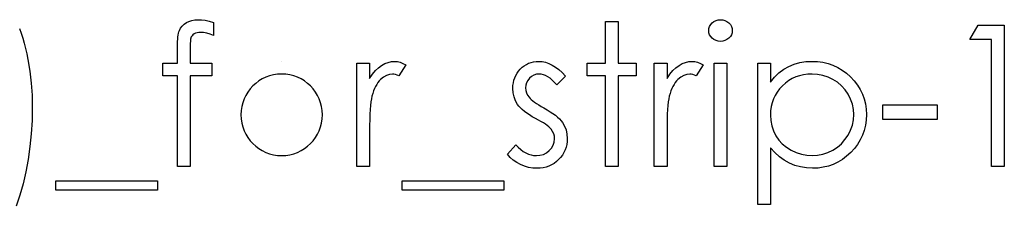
# Model space of a CAD drawing. Header units: inches. Extents: x 1694 to 2505, y -239 to -56.
# Tile 246 of 256: x 1861.813 to 1862.773, y -88.468 to -88.286. Entities that reach past the tile are written whole.
import ezdxf

# ---------------------------------------------------------------- set-up
doc = ezdxf.new("R2010")
doc.units = ezdxf.units.IN
doc.header["$LTSCALE"] = 0.5
doc.header["$MEASUREMENT"] = 0

msp = doc.modelspace()

# ---------------------------------------------------------------- linework, layer by layer
at = {"color": 7, "linetype": 'Continuous'}
for p, q in [((1861.81319, -88.29478), (1861.81479, -88.29939)), ((1861.96893, -88.29668), (1861.97009, -88.29442)), ((1861.97009, -88.29442), (1861.97161, -88.2924)), ((1861.97161, -88.2924), (1861.97346, -88.29061)), ((1861.97346, -88.29061), (1861.97566, -88.28906)), ((1861.97566, -88.28906), (1861.97818, -88.28779)), ((1861.97818, -88.28779), (1861.98094, -88.28688)), ((1861.98094, -88.28688), (1861.98395, -88.28636)), ((1861.98395, -88.28636), (1861.9872, -88.28617)), ((1861.9872, -88.28617), (1861.99052, -88.28633)), ((1861.99052, -88.28633), (1861.99413, -88.2868)), ((1861.99413, -88.2868), (1861.99805, -88.28763)), ((1861.99805, -88.28763), (1862.00227, -88.28876)), ((1862.00227, -88.28876), (1862.00227, -88.30162)), ((1862.38386, -88.28793), (1862.39623, -88.28793)), ((1862.38386, -88.32856), (1862.38386, -88.28793)), ((1862.39623, -88.28793), (1862.39623, -88.32856)), ((1862.48456, -88.29682), (1862.48478, -88.29469)), ((1862.48478, -88.29469), (1862.48541, -88.29274)), ((1862.48541, -88.29274), (1862.48646, -88.29091)), ((1862.48646, -88.29091), (1862.48793, -88.28928)), ((1862.48793, -88.28928), (1862.48969, -88.28793)), ((1862.48969, -88.28793), (1862.49165, -88.28694)), ((1862.49165, -88.28694), (1862.49372, -88.28636)), ((1862.49372, -88.28636), (1862.49599, -88.28617)), ((1862.49598, -88.28617), (1862.49828, -88.28636)), ((1862.49828, -88.28636), (1862.5004, -88.28694)), ((1862.5004, -88.28694), (1862.50236, -88.28793)), ((1862.50236, -88.28793), (1862.50413, -88.28928)), ((1862.50413, -88.28928), (1862.50562, -88.29091)), ((1862.50562, -88.29091), (1862.50667, -88.29274)), ((1862.50667, -88.29274), (1862.5073, -88.29469)), ((1862.5073, -88.29469), (1862.50752, -88.29682)), ((1862.73895, -88.3056), (1862.74704, -88.29147)), ((1862.74704, -88.29147), (1862.77251, -88.29147)), ((1862.77251, -88.29147), (1862.77251, -88.42926)), ((1861.81479, -88.29939), (1861.81631, -88.30414)), ((1861.81631, -88.30414), (1861.81772, -88.3091)), ((1861.96722, -88.30507), (1861.96744, -88.30298)), ((1861.96744, -88.30298), (1861.96771, -88.30113)), ((1861.96771, -88.30113), (1861.96807, -88.29944)), ((1861.96807, -88.29944), (1861.96846, -88.29795)), ((1861.96846, -88.29795), (1861.96893, -88.29668)), ((1861.97989, -88.30433), (1861.97978, -88.30516)), ((1861.98005, -88.30372), (1861.97989, -88.30433)), ((1861.9805, -88.30273), (1861.98005, -88.30372)), ((1861.98119, -88.30179), (1861.9805, -88.30273)), ((1861.98212, -88.30093), (1861.98119, -88.30179)), ((1861.98328, -88.30011), (1861.98212, -88.30093)), ((1861.98466, -88.29942), (1861.98328, -88.30011)), ((1861.98618, -88.29892), (1861.98466, -88.29942)), ((1861.98789, -88.29864), (1861.98618, -88.29892)), ((1861.98974, -88.29853), (1861.98789, -88.29864)), ((1861.99247, -88.29872), (1861.98974, -88.29853)), ((1861.99548, -88.2993), (1861.99247, -88.29872)), ((1861.99874, -88.30027), (1861.99548, -88.2993)), ((1862.00227, -88.30162), (1861.99874, -88.30027)), ((1862.48478, -88.29889), (1862.48456, -88.29682)), ((1862.48541, -88.30082), (1862.48478, -88.29889)), ((1862.48646, -88.30262), (1862.48541, -88.30082)), ((1862.48793, -88.30425), (1862.48646, -88.30262)), ((1862.48969, -88.3056), (1862.48793, -88.30425)), ((1862.50413, -88.30425), (1862.50236, -88.3056)), ((1862.50562, -88.30262), (1862.50413, -88.30425)), ((1862.50667, -88.30082), (1862.50562, -88.30262)), ((1862.5073, -88.29889), (1862.50667, -88.30082)), ((1862.50752, -88.29682), (1862.5073, -88.29889)), ((1861.81772, -88.3091), (1861.81902, -88.31424)), ((1861.81902, -88.31424), (1861.82023, -88.31957)), ((1861.96694, -88.31247), (1861.96697, -88.30979)), ((1861.96694, -88.32856), (1861.96694, -88.31247)), ((1861.96697, -88.30979), (1861.96708, -88.30734)), ((1861.96708, -88.30734), (1861.96722, -88.30507)), ((1861.97945, -88.31059), (1861.97939, -88.3125)), ((1861.97939, -88.3125), (1861.97939, -88.32856)), ((1861.97947, -88.30894), (1861.97945, -88.31059)), ((1861.97956, -88.30745), (1861.97947, -88.30894)), ((1861.97964, -88.30621), (1861.97956, -88.30745)), ((1861.97978, -88.30516), (1861.97964, -88.30621)), ((1862.49165, -88.30659), (1862.48969, -88.3056)), ((1862.49372, -88.30717), (1862.49165, -88.30659)), ((1862.49599, -88.30736), (1862.49372, -88.30717)), ((1862.49828, -88.30717), (1862.49599, -88.30736)), ((1862.5004, -88.30659), (1862.49828, -88.30717)), ((1862.50236, -88.3056), (1862.5004, -88.30659)), ((1862.76015, -88.3056), (1862.73895, -88.3056)), ((1862.76015, -88.42926), (1862.76015, -88.3056)), ((1861.82023, -88.31957), (1861.82133, -88.32509)), ((1861.82133, -88.32509), (1861.82321, -88.3364)), ((1861.95281, -88.34093), (1861.95281, -88.32856)), ((1861.95281, -88.32856), (1861.96694, -88.32856)), ((1861.97939, -88.32856), (1862.00051, -88.32856)), ((1862.00051, -88.32856), (1862.00051, -88.34093)), ((1862.06858, -88.3268), (1862.06858, -88.3268)), ((1862.14183, -88.32856), (1862.1542, -88.32856)), ((1862.14184, -88.42926), (1862.14184, -88.32856)), ((1862.1542, -88.32856), (1862.1542, -88.34339)), ((1862.15992, -88.33582), (1862.16287, -88.33298)), ((1862.16287, -88.33298), (1862.16591, -88.33072)), ((1862.16591, -88.33072), (1862.16903, -88.32901)), ((1862.16903, -88.32901), (1862.17223, -88.32776)), ((1862.17223, -88.32776), (1862.17546, -88.32705)), ((1862.17546, -88.32705), (1862.17877, -88.3268)), ((1862.17877, -88.3268), (1862.18134, -88.32702)), ((1862.18134, -88.32702), (1862.18399, -88.32765)), ((1862.18953, -88.33025), (1862.18274, -88.34096)), ((1862.18399, -88.32765), (1862.18672, -88.32873)), ((1862.18672, -88.32873), (1862.18953, -88.33025)), ((1862.30097, -88.33433), (1862.30285, -88.33257)), ((1862.30285, -88.33257), (1862.30483, -88.33105)), ((1862.30483, -88.33105), (1862.30693, -88.32975)), ((1862.30693, -88.32975), (1862.30914, -88.32867)), ((1862.30914, -88.32867), (1862.31149, -88.32785)), ((1862.31149, -88.32785), (1862.31394, -88.32727)), ((1862.31394, -88.32727), (1862.31651, -88.32691)), ((1862.31651, -88.32691), (1862.31921, -88.3268)), ((1862.31921, -88.3268), (1862.32242, -88.32702)), ((1862.32242, -88.32702), (1862.32562, -88.32768)), ((1862.32562, -88.32768), (1862.32885, -88.32881)), ((1862.32885, -88.32881), (1862.33208, -88.33039)), ((1862.33208, -88.33039), (1862.33528, -88.3324)), ((1862.33528, -88.3324), (1862.33851, -88.33486)), ((1862.36619, -88.34093), (1862.36619, -88.32856)), ((1862.36619, -88.32856), (1862.38386, -88.32856)), ((1862.39623, -88.32856), (1862.41389, -88.32856)), ((1862.41389, -88.32856), (1862.41389, -88.34093)), ((1862.43156, -88.32856), (1862.44393, -88.32856)), ((1862.43156, -88.42926), (1862.43156, -88.32856)), ((1862.44393, -88.32856), (1862.44393, -88.34339)), ((1862.44964, -88.33582), (1862.45259, -88.33298)), ((1862.45259, -88.33298), (1862.45563, -88.33072)), ((1862.45563, -88.33072), (1862.45875, -88.32901)), ((1862.45875, -88.32901), (1862.46195, -88.32776)), ((1862.46195, -88.32776), (1862.46518, -88.32705)), ((1862.46518, -88.32705), (1862.46849, -88.3268)), ((1862.46849, -88.3268), (1862.47106, -88.32702)), ((1862.47106, -88.32702), (1862.47371, -88.32765)), ((1862.47926, -88.33025), (1862.47247, -88.34096)), ((1862.47371, -88.32765), (1862.47644, -88.32873)), ((1862.47644, -88.32873), (1862.47926, -88.33025)), ((1862.48985, -88.32856), (1862.50222, -88.32856)), ((1862.48986, -88.42926), (1862.48986, -88.32856)), ((1862.50222, -88.32856), (1862.50222, -88.42926)), ((1862.53225, -88.32856), (1862.54462, -88.32856)), ((1862.53226, -88.46636), (1862.53226, -88.32856)), ((1862.54462, -88.32856), (1862.54462, -88.3472)), ((1862.55765, -88.33447), (1862.56259, -88.33168)), ((1862.56259, -88.33168), (1862.56784, -88.32956)), ((1862.56784, -88.32956), (1862.57336, -88.32801)), ((1862.57336, -88.32801), (1862.57918, -88.3271)), ((1862.57918, -88.3271), (1862.58531, -88.3268)), ((1862.58531, -88.3268), (1862.59066, -88.32705)), ((1862.59066, -88.32705), (1862.59585, -88.32774)), ((1862.59585, -88.32774), (1862.60082, -88.32892)), ((1862.60082, -88.32892), (1862.6056, -88.33061)), ((1862.6056, -88.33061), (1862.61018, -88.33273)), ((1862.61018, -88.33273), (1862.61454, -88.33535)), ((1861.82321, -88.3364), (1861.82454, -88.34791)), ((1861.96694, -88.34093), (1861.95281, -88.34093)), ((1861.96694, -88.42926), (1861.96694, -88.34093)), ((1861.97936, -88.34093), (1861.97931, -88.42926)), ((1862.00051, -88.34093), (1861.97936, -88.34093)), ((1862.1542, -88.34339), (1862.15702, -88.3393)), ((1862.15702, -88.3393), (1862.15992, -88.33582)), ((1862.1677, -88.34214), (1862.16488, -88.34446)), ((1862.17054, -88.34049), (1862.1677, -88.34214)), ((1862.17347, -88.33949), (1862.17054, -88.34049)), ((1862.17642, -88.33916), (1862.17347, -88.33949)), ((1862.17778, -88.33927), (1862.17642, -88.33916)), ((1862.17929, -88.33961), (1862.17778, -88.33927)), ((1862.18095, -88.34018), (1862.17929, -88.33961)), ((1862.18274, -88.34096), (1862.18095, -88.34018)), ((1862.29479, -88.34524), (1862.29556, -88.34281)), ((1862.29556, -88.34281), (1862.29658, -88.34052)), ((1862.29658, -88.34052), (1862.29782, -88.33834)), ((1862.29782, -88.33834), (1862.29928, -88.33627)), ((1862.29928, -88.33627), (1862.30097, -88.33433)), ((1862.30997, -88.34325), (1862.30828, -88.34537)), ((1862.31198, -88.34145), (1862.30997, -88.34325)), ((1862.31422, -88.34018), (1862.31198, -88.34145)), ((1862.31662, -88.33941), (1862.31422, -88.34018)), ((1862.31921, -88.33916), (1862.31662, -88.33941)), ((1862.32134, -88.33933), (1862.31921, -88.33916)), ((1862.32349, -88.33983), (1862.32134, -88.33933)), ((1862.32565, -88.34065), (1862.32349, -88.33983)), ((1862.32783, -88.34181), (1862.32565, -88.34065)), ((1862.32998, -88.3433), (1862.32783, -88.34181)), ((1862.33219, -88.34513), (1862.32998, -88.3433)), ((1862.345, -88.34112), (1862.3366, -88.34976)), ((1862.33851, -88.33486), (1862.34177, -88.33776)), ((1862.34177, -88.33776), (1862.345, -88.34112)), ((1862.38386, -88.34093), (1862.36619, -88.34093)), ((1862.38386, -88.42926), (1862.38386, -88.34093)), ((1862.41389, -88.34093), (1862.39623, -88.34093)), ((1862.39623, -88.34093), (1862.39623, -88.42926)), ((1862.44393, -88.34339), (1862.44674, -88.3393)), ((1862.44674, -88.3393), (1862.44964, -88.33582)), ((1862.45742, -88.34214), (1862.45461, -88.34446)), ((1862.46027, -88.34049), (1862.45742, -88.34214)), ((1862.46319, -88.33949), (1862.46027, -88.34049)), ((1862.46615, -88.33916), (1862.46319, -88.33949)), ((1862.4675, -88.33927), (1862.46615, -88.33916)), ((1862.46902, -88.33961), (1862.4675, -88.33927)), ((1862.47067, -88.34018), (1862.46902, -88.33961)), ((1862.47247, -88.34096), (1862.47067, -88.34018)), ((1862.54462, -88.3472), (1862.54868, -88.34223)), ((1862.54868, -88.34223), (1862.55301, -88.338)), ((1862.55301, -88.338), (1862.55765, -88.33447)), ((1862.56941, -88.34203), (1862.56588, -88.34364)), ((1862.57311, -88.34076), (1862.56941, -88.34203)), ((1862.57697, -88.33988), (1862.57311, -88.34076)), ((1862.581, -88.33933), (1862.57697, -88.33988)), ((1862.5852, -88.33916), (1862.581, -88.33933)), ((1862.59061, -88.33949), (1862.5852, -88.33916)), ((1862.5958, -88.34046), (1862.59061, -88.33949)), ((1862.60077, -88.34209), (1862.5958, -88.34046)), ((1862.60554, -88.34435), (1862.60077, -88.34209)), ((1862.61454, -88.33535), (1862.61874, -88.33845)), ((1862.61874, -88.33845), (1862.62271, -88.34201)), ((1862.62271, -88.34201), (1862.62636, -88.3459)), ((1861.82454, -88.34791), (1861.82534, -88.3597)), ((1862.16, -88.3512), (1862.15898, -88.35335)), ((1862.1611, -88.34924), (1862.16, -88.3512)), ((1862.16226, -88.34747), (1862.1611, -88.34924)), ((1862.16353, -88.34587), (1862.16226, -88.34747)), ((1862.16488, -88.34446), (1862.16353, -88.34587)), ((1862.29376, -88.35321), (1862.29387, -88.35043)), ((1862.29387, -88.35043), (1862.29421, -88.34778)), ((1862.29421, -88.34778), (1862.29479, -88.34524)), ((1862.30638, -88.35009), (1862.30613, -88.35272)), ((1862.30613, -88.35272), (1862.30635, -88.35509)), ((1862.3071, -88.34764), (1862.30638, -88.35009)), ((1862.30828, -88.34537), (1862.3071, -88.34764)), ((1862.3344, -88.34728), (1862.33219, -88.34513)), ((1862.3366, -88.34976), (1862.3344, -88.34728)), ((1862.44972, -88.3512), (1862.4487, -88.35335)), ((1862.45083, -88.34924), (1862.44972, -88.3512)), ((1862.45199, -88.34747), (1862.45083, -88.34924)), ((1862.45326, -88.34587), (1862.45199, -88.34747)), ((1862.45461, -88.34446), (1862.45326, -88.34587)), ((1862.55633, -88.35062), (1862.55359, -88.35357)), ((1862.55933, -88.34794), (1862.55633, -88.35062)), ((1862.56254, -88.3456), (1862.55933, -88.34794)), ((1862.56588, -88.34364), (1862.56254, -88.3456)), ((1862.60996, -88.3472), (1862.60554, -88.34435)), ((1862.61391, -88.35059), (1862.60996, -88.3472)), ((1862.61738, -88.35448), (1862.61391, -88.35059)), ((1862.62636, -88.3459), (1862.6295, -88.35001)), ((1862.6295, -88.35001), (1862.63218, -88.35429)), ((1861.82534, -88.3597), (1861.82561, -88.37168)), ((1862.15641, -88.36086), (1862.15589, -88.36326)), ((1862.15718, -88.35818), (1862.15641, -88.36086)), ((1862.15804, -88.35567), (1862.15718, -88.35818)), ((1862.15898, -88.35335), (1862.15804, -88.35567)), ((1862.29404, -88.35746), (1862.29376, -88.35321)), ((1862.29492, -88.36144), (1862.29404, -88.35746)), ((1862.29636, -88.36522), (1862.29492, -88.36144)), ((1862.30635, -88.35509), (1862.30699, -88.35738)), ((1862.30699, -88.35738), (1862.30806, -88.35965)), ((1862.30806, -88.35965), (1862.30955, -88.36185)), ((1862.30955, -88.36185), (1862.31052, -88.36299)), ((1862.44613, -88.36086), (1862.44561, -88.36326)), ((1862.44691, -88.35818), (1862.44613, -88.36086)), ((1862.44776, -88.35567), (1862.44691, -88.35818)), ((1862.4487, -88.35335), (1862.44776, -88.35567)), ((1862.5492, -88.36), (1862.54755, -88.36348)), ((1862.55122, -88.35669), (1862.5492, -88.36)), ((1862.55359, -88.35357), (1862.55122, -88.35669)), ((1862.62037, -88.35893), (1862.61738, -88.35448)), ((1862.62279, -88.36368), (1862.62037, -88.35893)), ((1862.63218, -88.35429), (1862.63436, -88.35876)), ((1862.63436, -88.35876), (1862.63607, -88.36345)), ((1861.82561, -88.37168), (1861.82537, -88.3846)), ((1862.15506, -88.36972), (1862.15475, -88.37378)), ((1862.15544, -88.36621), (1862.15506, -88.36972)), ((1862.15589, -88.36326), (1862.15544, -88.36621)), ((1862.29837, -88.36873), (1862.29636, -88.36522)), ((1862.29964, -88.37041), (1862.29837, -88.36873)), ((1862.30119, -88.37212), (1862.29964, -88.37041)), ((1862.30296, -88.37383), (1862.30119, -88.37212)), ((1862.31052, -88.36299), (1862.31173, -88.36414)), ((1862.31173, -88.36414), (1862.31317, -88.36539)), ((1862.31317, -88.36539), (1862.31485, -88.36666)), ((1862.31485, -88.36666), (1862.31679, -88.36798)), ((1862.31679, -88.36798), (1862.31894, -88.36933)), ((1862.31894, -88.36933), (1862.32131, -88.37077)), ((1862.32131, -88.37077), (1862.32393, -88.37223)), ((1862.44478, -88.36972), (1862.44448, -88.37378)), ((1862.44517, -88.36621), (1862.44478, -88.36972)), ((1862.44561, -88.36326), (1862.44517, -88.36621)), ((1862.54537, -88.37096), (1862.54482, -88.37497)), ((1862.54628, -88.36713), (1862.54537, -88.37096)), ((1862.54755, -88.36348), (1862.54628, -88.36713)), ((1862.62451, -88.36859), (1862.62279, -88.36368)), ((1862.62555, -88.37361), (1862.62451, -88.36859)), ((1862.63607, -88.36345), (1862.63729, -88.36831)), ((1862.63729, -88.36831), (1862.638, -88.37339)), ((1862.65415, -88.3692), (1862.70715, -88.3692)), ((1862.65415, -88.38333), (1862.65415, -88.3692)), ((1862.70715, -88.3692), (1862.70715, -88.38333)), ((1862.15451, -88.37836), (1862.15434, -88.38349)), ((1862.15475, -88.37378), (1862.15451, -88.37836)), ((1862.305, -88.37554), (1862.30296, -88.37383)), ((1862.30732, -88.37726), (1862.305, -88.37554)), ((1862.30986, -88.379), (1862.30732, -88.37726)), ((1862.31267, -88.38073), (1862.30986, -88.379)), ((1862.31574, -88.38247), (1862.31267, -88.38073)), ((1862.32393, -88.37223), (1862.32714, -88.37405)), ((1862.32714, -88.37405), (1862.33006, -88.37585)), ((1862.33006, -88.37585), (1862.33274, -88.37764)), ((1862.33274, -88.37764), (1862.33514, -88.37941)), ((1862.33514, -88.37941), (1862.33727, -88.38118)), ((1862.33727, -88.38118), (1862.33914, -88.38291)), ((1862.44423, -88.37836), (1862.44406, -88.38349)), ((1862.44448, -88.37378), (1862.44423, -88.37836)), ((1862.54482, -88.37497), (1862.54462, -88.37913)), ((1862.54462, -88.37913), (1862.54495, -88.3846)), ((1862.62553, -88.38391), (1862.62589, -88.37877)), ((1862.62589, -88.37877), (1862.62555, -88.37361)), ((1862.638, -88.37339), (1862.63825, -88.37864)), ((1862.63825, -88.37864), (1862.638, -88.38399)), ((1861.82537, -88.3846), (1861.82459, -88.39732)), ((1862.15423, -88.38918), (1862.1542, -88.39542)), ((1862.15434, -88.38349), (1862.15423, -88.38918)), ((1862.31858, -88.38402), (1862.31574, -88.38247)), ((1862.32115, -88.38548), (1862.31858, -88.38402)), ((1862.32347, -88.38686), (1862.32115, -88.38548)), ((1862.32551, -88.38819), (1862.32347, -88.38686)), ((1862.32727, -88.38946), (1862.32551, -88.38819)), ((1862.32879, -88.39067), (1862.32727, -88.38946)), ((1862.33003, -88.3918), (1862.32879, -88.39067)), ((1862.33914, -88.38291), (1862.34074, -88.38465)), ((1862.34074, -88.38465), (1862.34207, -88.38637)), ((1862.34207, -88.38637), (1862.34411, -88.38993)), ((1862.34411, -88.38993), (1862.3456, -88.39371)), ((1862.44395, -88.38918), (1862.44393, -88.39542)), ((1862.44406, -88.38349), (1862.44395, -88.38918)), ((1862.54495, -88.3846), (1862.54592, -88.38976)), ((1862.54592, -88.38976), (1862.54755, -88.39467)), ((1862.62274, -88.39385), (1862.62451, -88.38893)), ((1862.62451, -88.38893), (1862.62553, -88.38391)), ((1862.63729, -88.38915), (1862.6361, -88.39409)), ((1862.638, -88.38399), (1862.63729, -88.38915)), ((1862.70715, -88.38333), (1862.65415, -88.38333)), ((1861.82459, -88.39732), (1861.82332, -88.40994)), ((1862.1542, -88.39542), (1862.1542, -88.42926)), ((1862.331, -88.39285), (1862.33003, -88.3918)), ((1862.33249, -88.39503), (1862.331, -88.39285)), ((1862.33354, -88.39735), (1862.33249, -88.39503)), ((1862.33418, -88.39984), (1862.33354, -88.39735)), ((1862.3344, -88.40246), (1862.33418, -88.39984)), ((1862.3456, -88.39371), (1862.34646, -88.39771)), ((1862.34646, -88.39771), (1862.34676, -88.40193)), ((1862.44393, -88.39542), (1862.44393, -88.42926)), ((1862.54755, -88.39467), (1862.54984, -88.39928)), ((1862.54984, -88.39928), (1862.55274, -88.40351)), ((1862.6173, -88.40312), (1862.62031, -88.39865)), ((1862.62031, -88.39865), (1862.62274, -88.39385)), ((1862.63442, -88.39884), (1862.63223, -88.4034)), ((1862.6361, -88.39409), (1862.63442, -88.39884)), ((1861.82332, -88.40994), (1861.82153, -88.42236)), ((1862.28846, -88.41739), (1862.29666, -88.40806)), ((1862.29666, -88.40806), (1862.29904, -88.41055)), ((1862.29904, -88.41055), (1862.30144, -88.4127)), ((1862.33147, -88.41132), (1862.3331, -88.40856)), ((1862.3331, -88.40856), (1862.33406, -88.40563)), ((1862.33406, -88.40563), (1862.3344, -88.40246)), ((1862.34558, -88.41055), (1862.34466, -88.41317)), ((1862.34624, -88.40779), (1862.34558, -88.41055)), ((1862.34662, -88.40491), (1862.34624, -88.40779)), ((1862.34676, -88.40193), (1862.34662, -88.40491)), ((1862.55274, -88.40351), (1862.55622, -88.40729)), ((1862.55622, -88.40729), (1862.56025, -88.4106)), ((1862.6054, -88.41339), (1862.60985, -88.41049)), ((1862.60985, -88.41049), (1862.61382, -88.40707)), ((1862.61382, -88.40707), (1862.6173, -88.40312)), ((1862.62958, -88.40773), (1862.62647, -88.41184)), ((1862.63223, -88.4034), (1862.62958, -88.40773)), ((1862.29114, -88.4204), (1862.28846, -88.41739)), ((1862.30144, -88.4127), (1862.30389, -88.41452)), ((1862.30389, -88.41452), (1862.30635, -88.41601)), ((1862.30635, -88.41601), (1862.30886, -88.41717)), ((1862.30886, -88.41717), (1862.31143, -88.418)), ((1862.31143, -88.418), (1862.314, -88.4185)), ((1862.314, -88.4185), (1862.31662, -88.41866)), ((1862.31662, -88.41866), (1862.32018, -88.41836)), ((1862.32018, -88.41836), (1862.32347, -88.41745)), ((1862.32347, -88.41745), (1862.32647, -88.41596)), ((1862.32647, -88.41596), (1862.32921, -88.41383)), ((1862.32921, -88.41383), (1862.33147, -88.41132)), ((1862.34201, -88.41811), (1862.3403, -88.4204)), ((1862.34345, -88.41571), (1862.34201, -88.41811)), ((1862.34466, -88.41317), (1862.34345, -88.41571)), ((1862.5489, -88.41568), (1862.54462, -88.41101)), ((1862.54462, -88.41101), (1862.54462, -88.46636)), ((1862.5534, -88.41974), (1862.5489, -88.41568)), ((1862.55818, -88.42319), (1862.5534, -88.41974)), ((1862.56025, -88.4106), (1862.56483, -88.41344)), ((1862.56483, -88.41344), (1862.56977, -88.41573)), ((1862.56977, -88.41573), (1862.57485, -88.41736)), ((1862.57485, -88.41736), (1862.58004, -88.41833)), ((1862.58004, -88.41833), (1862.58539, -88.41866)), ((1862.58539, -88.41866), (1862.59064, -88.41833)), ((1862.59064, -88.41833), (1862.59572, -88.41734)), ((1862.59572, -88.41734), (1862.60066, -88.41571)), ((1862.60066, -88.41571), (1862.6054, -88.41339)), ((1862.6189, -88.41935), (1862.61476, -88.42244)), ((1862.62285, -88.41576), (1862.6189, -88.41935)), ((1862.62647, -88.41184), (1862.62285, -88.41576)), ((1861.82153, -88.42236), (1861.81926, -88.43448)), ((1861.97931, -88.42926), (1861.96694, -88.42926)), ((1862.1542, -88.42926), (1862.14184, -88.42926)), ((1862.29415, -88.42308), (1862.29114, -88.4204)), ((1862.29749, -88.42542), (1862.29415, -88.42308)), ((1862.30116, -88.42741), (1862.29749, -88.42542)), ((1862.30505, -88.42898), (1862.30116, -88.42741)), ((1862.30903, -88.43012), (1862.30505, -88.42898)), ((1862.32885, -88.4289), (1862.32614, -88.42984)), ((1862.33141, -88.42771), (1862.32885, -88.4289)), ((1862.33384, -88.42628), (1862.33141, -88.42771)), ((1862.33614, -88.42457), (1862.33384, -88.42628)), ((1862.33832, -88.42258), (1862.33614, -88.42457)), ((1862.3403, -88.4204), (1862.33832, -88.42258)), ((1862.39623, -88.42926), (1862.38386, -88.42926)), ((1862.44393, -88.42926), (1862.43156, -88.42926)), ((1862.50222, -88.42926), (1862.48986, -88.42926)), ((1862.56317, -88.426), (1862.55818, -88.42319)), ((1862.56844, -88.42821), (1862.56317, -88.426)), ((1862.57394, -88.42976), (1862.56844, -88.42821)), ((1862.60113, -88.42887), (1862.59618, -88.43006)), ((1862.60587, -88.42722), (1862.60113, -88.42887)), ((1862.6104, -88.42506), (1862.60587, -88.42722)), ((1862.61476, -88.42244), (1862.6104, -88.42506)), ((1862.77251, -88.42926), (1862.76015, -88.42926)), ((1861.81926, -88.43448), (1861.81656, -88.44615)), ((1862.31309, -88.43081), (1862.30903, -88.43012)), ((1862.31725, -88.43103), (1862.31309, -88.43081)), ((1862.32035, -88.43089), (1862.31725, -88.43103)), ((1862.3233, -88.4305), (1862.32035, -88.43089)), ((1862.32614, -88.42984), (1862.3233, -88.4305)), ((1862.57971, -88.43072), (1862.57394, -88.42976)), ((1862.5857, -88.43103), (1862.57971, -88.43072)), ((1862.59102, -88.43078), (1862.5857, -88.43103)), ((1862.59618, -88.43006), (1862.59102, -88.43078)), ((1861.81656, -88.44615), (1861.81336, -88.45736)), ((1861.84858, -88.44339), (1861.94751, -88.44339)), ((1861.84858, -88.45223), (1861.84858, -88.44339)), ((1861.94751, -88.44339), (1861.94751, -88.45223)), ((1862.186, -88.44339), (1862.28493, -88.44339)), ((1862.186, -88.45223), (1862.186, -88.44339)), ((1862.28493, -88.44339), (1862.28493, -88.45223)), ((1861.81336, -88.45736), (1861.80971, -88.46813)), ((1861.94751, -88.45223), (1861.84858, -88.45223)), ((1862.28493, -88.45223), (1862.186, -88.45223)), ((1862.54462, -88.46636), (1862.53226, -88.46636))]:
    msp.add_line(p, q, dxfattribs=at)
msp.add_arc((1862.06852, -88.3789), 0.03974, 90.00209, 89.99791, dxfattribs=at)

doc.saveas('drawing.dxf')
